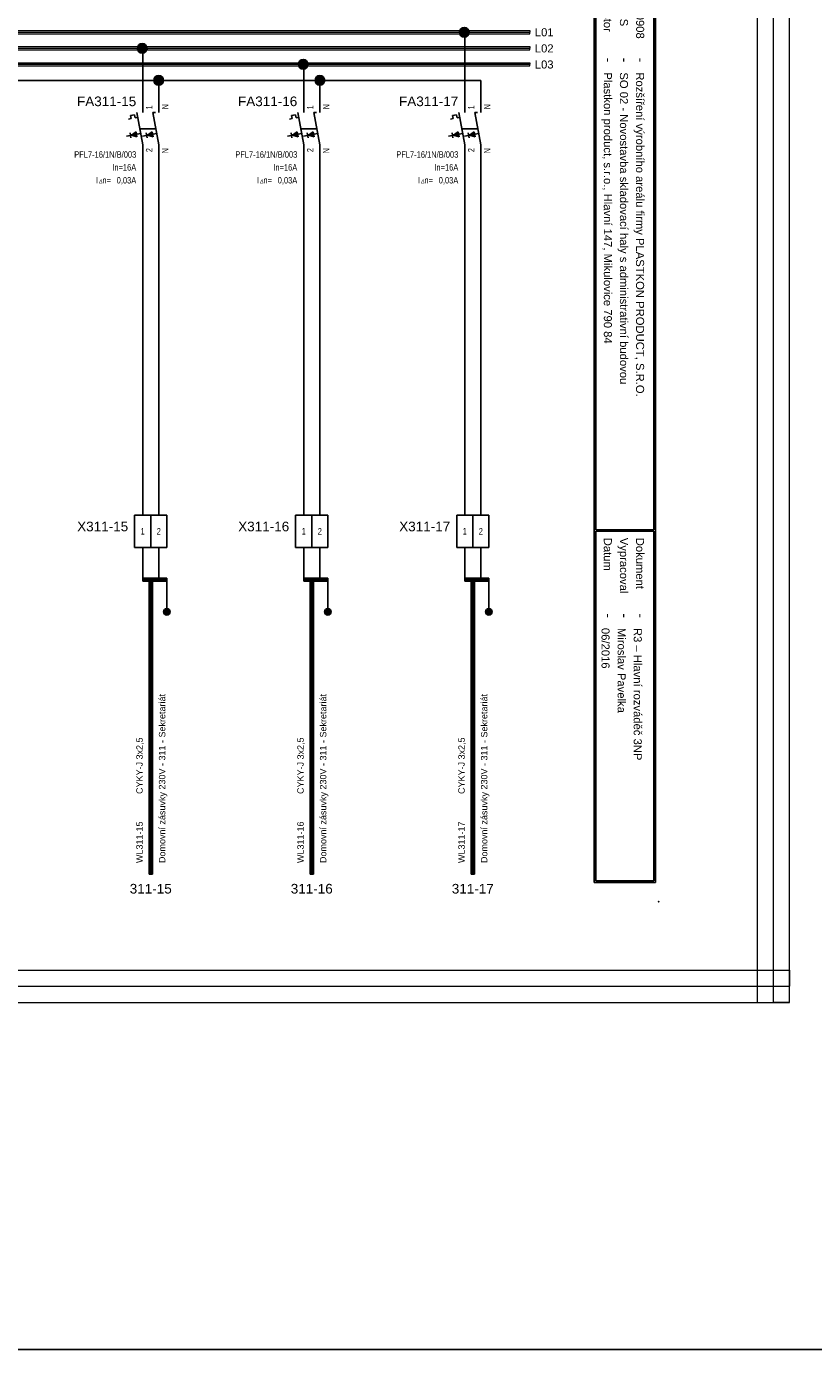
# Model space of a CAD drawing. Extents: x -3642 to 3381, y 3251 to 3904.
# Tile 33 of 41: x 1922 to 2166, y 3251 to 3662. Entities that reach past the tile are written whole.
import ezdxf
from ezdxf.enums import TextEntityAlignment as Align

# ---------------------------------------------------------------- set-up
doc = ezdxf.new("R2010")
doc.units = 0
doc.header["$MEASUREMENT"] = 0
for name, color, linetype in [('1-KRESBA', 7, 'Continuous'), ('__Bílá', 7, 'Continuous'), ('__Oranžová', 30, 'Continuous'), ('__Rudá 010', 10, 'Continuous'), ('__Vínová 220', 220, 'Continuous'), ('__Černá 250', 7, 'Continuous')]:
    doc.layers.add(name, color=color, linetype=linetype)
doc.styles.add('Arial', font='arial.ttf')
doc.styles.add('GENERATED_STYLE_1', font='arial.ttf')
doc.styles.add('GREEKC', font='greekc', dxfattribs={"width": 0.8, "height": 1.3})

# ---------------------------------------------------------------- blocks, each defined once
blk = doc.blocks.new('BLK_Razítko_malé_pro_rozváděče')
at = {"layer": '__Bílá'}
for p, q in [((15, -1), (15, -20)), ((15, -1), (294, -1)), ((15.5, -1.5), (15.5, -19.5)), ((15.5, -1.5), (184.5, -1.5)), ((184.5, -1.5), (184.5, -19.5)), ((185, -1.5), (185, -19.5)), ((185, -1.5), (293.5, -1.5)), ((293.5, -19.5), (293.5, -1.5)), ((294, -20), (294, -1)), ((15, -20), (294, -20)), ((15.5, -19.5), (184.5, -19.5)), ((185, -19.5), (293.5, -19.5)), ((15, -405), (15, -419)), ((15, -405), (294, -405)), ((15.5, -405.5), (15.5, -418.5)), ((15.5, -405.5), (194.5, -405.5)), ((194.5, -405.5), (194.5, -418.5)), ((195, -405.5), (195, -418.5)), ((195, -405.5), (293.5, -405.5)), ((293.5, -405.5), (293.5, -418.5)), ((294, -405), (294, -419)), ((15, -419), (294, -419)), ((15.5, -418.5), (194.5, -418.5)), ((195, -418.5), (293.5, -418.5))]:
    blk.add_line(p, q, dxfattribs=at)
for p in [(0, 0), (300, 0), (0, -420), (300, -420)]:
    blk.add_point(p, dxfattribs=at)
at = {"layer": '__Bílá', "style": 'Arial'}
for s, height, p in [('-', 3, (38, -7)), ('Dokument', 2.5, (187, -7)), ('-', 3, (210.5, -7)), ('SO/PS', 2.5, (17.5, -12)), ('-', 3, (38, -12)), ('Vypracoval', 2.5, (187, -12)), ('-', 3, (210.5, -12)), ('Investor', 2.5, (17.5, -17)), ('-', 3, (38, -17)), ('Datum', 2.5, (187, -17)), ('-', 3, (210.5, -17)), ('PVLK PROJECT s.r.o. , Langrova 195/33,  787 01 Šumperk', 2.5, (17.5, -411)), ('Copyright © 2012 PVLK', 2.5, (197, -411)), ('Telefon: 773 836 685, mobil: 777 848 204, e-mail: %%Upavelka@pvlk.cz', 2.5, (17.5, -416)), ('Číslo dokumentu .....', 2.5, (197, -416))]:
    blk.add_text(s, height=height, dxfattribs=at).set_placement(p)
at = {"layer": '__Vínová 220', "char_height": 2.5, "attachment_point": 7, "style": 'Arial'}
for s, insert in [('715 0908', (17.5, -7)), ('Rozšíření výrobního areálu firmy PLASTKON PRODUCT, S.R.O.', (42.5, -7.75)), ('R3 – Hlavní rozváděč 3NP', (215, -7.75)), ('SO 02 - Novostavba skladovací haly s administrativní budovou', (42.5, -12.75)), ('Miroslav Pavelka', (215, -12.75)), ('Plastkon product, s.r.o., Hlavní 147, Mikulovice 790 84', (42.5, -17.75)), ('06/2016', (215, -17.75))]:
    blk.add_mtext(s, dxfattribs=dict(at, insert=insert))
at = {"layer": '__Vínová 220', "style": 'Arial'}
blk.add_attdef('ČÍSLO', text='', height=4, dxfattribs=at).set_placement((290, -416), align=Align.RIGHT)
blk = doc.blocks.new('V0109A02')
for p, q in [((0, 0), (0, 10)), ((5, 10), (0, 10)), ((5, 0), (5, 10)), ((10, 10), (5, 10)), ((10, 0), (10, 10)), ((5, 0), (0, 0)), ((10, 0), (5, 0))]:
    blk.add_line(p, q)
at = {"style": 'Arial'}
blk.add_attdef('POPIS', text='', height=3, dxfattribs=at).set_placement((-2, 5), align=Align.RIGHT)
at = {"style": 'Arial', "width": 0.8}
for tag, p in [('S1', (2.5, 5)), ('S2', (7.5, 5))]:
    blk.add_attdef(tag, text='', height=2, dxfattribs=at).set_placement(p, align=Align.MIDDLE)
blk = doc.blocks.new('V0085A01')
h = blk.add_hatch(color=256)
edge = h.paths.add_edge_path()
edge.add_arc((0, 0), 1, 0, 360)
blk.add_circle((0, 0), 1)
blk = doc.blocks.new('FEVA0910')
h = blk.add_hatch(color=256)
h.paths.add_polyline_path([(-1.92, -1.71), (-2.06, -0.92), (-3.5, -2)])
h.paths.add_polyline_path([(-3.5, -2), (-1.77, -2.5), (-1.92, -1.71)])
h = blk.add_hatch(color=256)
h.paths.add_polyline_path([(2.94, -0.92), (1.5, -2), (3.08, -1.71)])
h.paths.add_polyline_path([(3.08, -1.71), (1.5, -2), (3.23, -2.5)])
for p, q in [((0, 5), (0, 10)), ((5, 5), (5, 10)), ((-3.75, 4.14), (-2.56, 4.35)), ((-3.75, 4.14), (-3.57, 3.12)), ((-2.56, 4.35), (-2.38, 3.34)), ((-1.82, 5), (0, -5)), ((3.18, 5), (5, -5)), ((3.18, 5), (4, 5)), ((-4.45, 2.96), (-3.57, 3.12)), ((-2.38, 3.34), (-1.54, 3.49)), ((-0.91, 0), (4.09, 0)), ((-3.79, -2.07), (-5.07, -2.29)), ((-3.93, -1.27), (-3.65, -2.86)), ((-3.5, -2), (-2.06, -0.92)), ((-3.5, -2), (-0.64, -1.48)), ((-3.5, -2), (-1.77, -2.5)), ((-2.06, -0.92), (-1.77, -2.5)), ((1.21, -2.07), (-0.07, -2.29)), ((1.07, -1.27), (1.35, -2.86)), ((1.5, -2), (2.94, -0.92)), ((1.5, -2), (4.36, -1.48)), ((1.5, -2), (3.23, -2.5)), ((2.94, -0.92), (3.23, -2.5)), ((0, -5), (0, -10)), ((5, -5), (5, -10))]:
    blk.add_line(p, q)
at = {"style": 'Arial', "width": 0.8}
for s, p in [('I', (-14.5, -17)), ('n=', (-12.5, -17))]:
    blk.add_text(s, height=2, dxfattribs=at).set_placement(p)
at = {"style": 'GREEKC', "oblique": 10, "width": 0.8}
blk.add_text('D', height=1.3, dxfattribs=at).set_placement((-13.68, -17))
at = {"style": 'Arial'}
blk.add_attdef('POPIS', text='', height=3, dxfattribs=at).set_placement((-2, 7), align=Align.RIGHT)
at = {"style": 'Arial', "width": 0.8}
for tag, p in [('NO1', (3, 6)), ('NO2', (8, 6))]:
    blk.add_attdef(tag, p, '', height=2, rotation=90, dxfattribs=at)
for tag, p in [('TYP', (-2, -9)), ('PROUD', (-2, -13)), ('REZID', (-2, -17)), ('DOPLŇ1', (-2, -21)), ('DOPLŇ2', (-2, -25))]:
    blk.add_attdef(tag, text='', height=2, dxfattribs=at).set_placement(p, align=Align.RIGHT)
for tag, p in [('CO1', (3, -6)), ('CO2', (8, -6))]:
    blk.add_attdef(tag, text='', height=2, rotation=90, dxfattribs=at).set_placement(p, align=Align.RIGHT)
blk = doc.blocks.new('L0001A02')
at = {"linetype": 'Continuous'}
h = blk.add_hatch(color=256, dxfattribs=at)
edge = h.paths.add_edge_path()
edge.add_arc((0, 0), 1.5, 0, 360)
blk.add_circle((0, 0), 1.5)

msp = doc.modelspace()

# ---------------------------------------------------------------- linework, layer by layer
at = {"layer": '1-KRESBA'}
for p, q in [((2058.17, 3640), (2058.17, 3660)), ((1958.17, 3640), (1958.17, 3654.84)), ((2008.17, 3640), (2008.17, 3650)), ((2040.56, 3645), (1732.99, 3645)), ((1963.17, 3645), (1932.99, 3645)), ((1963.17, 3640), (1963.17, 3645)), ((2013.17, 3645), (1982.99, 3645)), ((2013.17, 3640), (2013.17, 3645)), ((2063.17, 3645), (2032.99, 3645)), ((2063.17, 3640), (2063.17, 3645)), ((1958.17, 3510), (1958.17, 3620)), ((1963.17, 3620), (1963.17, 3510)), ((2008.17, 3510), (2008.17, 3620)), ((2013.17, 3620), (2013.17, 3510)), ((2058.17, 3510), (2058.17, 3620)), ((2063.17, 3620), (2063.17, 3510)), ((1958.17, 3500), (1958.17, 3490)), ((1963.17, 3500), (1963.17, 3490)), ((2008.17, 3500), (2008.17, 3490)), ((2013.17, 3500), (2013.17, 3490)), ((2058.17, 3500), (2058.17, 3490)), ((2063.17, 3500), (2063.17, 3490)), ((1958.17, 3490.5), (1958.17, 3490)), ((1958.17, 3490.5), (1965.67, 3490.5)), ((1958.17, 3489.5), (1958.17, 3490)), ((1958.17, 3490), (1965.67, 3490)), ((1958.17, 3489.5), (1965.67, 3489.5)), ((1960.17, 3398.53), (1960.17, 3490.5)), ((1960.17, 3490.5), (1960.67, 3490.5)), ((1960.67, 3398.53), (1960.67, 3490.5)), ((1961.17, 3490.5), (1960.67, 3490.5)), ((1961.17, 3398.53), (1961.17, 3490.5)), ((1965.67, 3490.5), (1965.67, 3490)), ((1965.67, 3490), (1965.67, 3480)), ((1965.67, 3489.5), (1965.67, 3490)), ((2008.17, 3490.5), (2008.17, 3490)), ((2008.17, 3490.5), (2015.67, 3490.5)), ((2008.17, 3489.5), (2008.17, 3490)), ((2008.17, 3490), (2015.67, 3490)), ((2008.17, 3489.5), (2015.67, 3489.5)), ((2010.17, 3398.53), (2010.17, 3490.5)), ((2010.17, 3490.5), (2010.67, 3490.5)), ((2010.67, 3398.53), (2010.67, 3490.5)), ((2011.17, 3490.5), (2010.67, 3490.5)), ((2011.17, 3398.53), (2011.17, 3490.5)), ((2015.67, 3490.5), (2015.67, 3490)), ((2015.67, 3490), (2015.67, 3480)), ((2015.67, 3489.5), (2015.67, 3490)), ((2058.17, 3490.5), (2058.17, 3490)), ((2058.17, 3490.5), (2065.67, 3490.5)), ((2058.17, 3489.5), (2058.17, 3490)), ((2058.17, 3490), (2065.67, 3490)), ((2058.17, 3489.5), (2065.67, 3489.5)), ((2060.17, 3398.53), (2060.17, 3490.5)), ((2060.17, 3490.5), (2060.67, 3490.5)), ((2060.67, 3398.53), (2060.67, 3490.5)), ((2061.17, 3490.5), (2060.67, 3490.5)), ((2061.17, 3398.53), (2061.17, 3490.5)), ((2065.67, 3490.5), (2065.67, 3490)), ((2065.67, 3490), (2065.67, 3480)), ((2065.67, 3489.5), (2065.67, 3490)), ((1960.17, 3398.53), (1960.67, 3398.53)), ((1961.17, 3398.53), (1960.67, 3398.53)), ((2010.17, 3398.53), (2010.67, 3398.53)), ((2011.17, 3398.53), (2010.67, 3398.53)), ((2060.17, 3398.53), (2060.67, 3398.53)), ((2061.17, 3398.53), (2060.67, 3398.53))]:
    msp.add_line(p, q, dxfattribs=at)
at = {"layer": '1-KRESBA', "color": 250, "linetype": 'Continuous'}
msp.add_line((2098.38, 3585), (2098.38, 3615), dxfattribs=at)
at = {"layer": '1-KRESBA', "color": 3}
msp.add_lwpolyline([(-3642.15, 3903.52), (3380.95, 3903.52), (3380.95, 3250.95), (-3642.15, 3250.95)], close=True, dxfattribs=at)
at = {"layer": '__Oranžová', "lineweight": 0}
for p, q in [((1728.36, 3660.5), (2078.36, 3660.5)), ((2078.36, 3660.5), (2078.36, 3660)), ((1728.36, 3660), (2078.36, 3660)), ((1728.36, 3659.5), (2078.36, 3659.5)), ((2078.36, 3659.5), (2078.36, 3660)), ((1728.36, 3655.5), (2078.36, 3655.5)), ((1728.36, 3655), (2078.36, 3655)), ((1728.36, 3654.5), (2078.36, 3654.5)), ((2078.36, 3655.5), (2078.36, 3655)), ((2078.36, 3654.5), (2078.36, 3655)), ((1728.36, 3650.5), (2078.36, 3650.5)), ((1728.36, 3650), (2078.36, 3650)), ((1728.36, 3649.5), (2078.36, 3649.5)), ((2078.36, 3650.5), (2078.36, 3650)), ((2078.36, 3649.5), (2078.36, 3650))]:
    msp.add_line(p, q, dxfattribs=at)
at = {"layer": '__Vínová 220', "lineweight": 0}
for p, q in [((2149.05, 3358.74), (2149.05, 3724.82)), ((2154.05, 3358.74), (2154.05, 3724.82)), ((2159.05, 3358.74), (2159.05, 3724.82)), ((1662.64, 3368.74), (2159.05, 3368.74)), ((2159.05, 3368.74), (2159.05, 3363.74)), ((1662.64, 3363.74), (2159.05, 3363.74)), ((2159.05, 3358.74), (2159.05, 3363.74)), ((1662.64, 3358.74), (2159.05, 3358.74)), ((2149.05, 3358.74), (2154.05, 3358.74)), ((2159.05, 3358.74), (2154.05, 3358.74))]:
    msp.add_line(p, q, dxfattribs=at)

# ---------------------------------------------------------------- block references
at = {"color": 250, "linetype": 'Continuous'}
for p in [(1965.67, 3480), (2015.67, 3480), (2065.67, 3480)]:
    msp.add_blockref('V0085A01', p, dxfattribs=at)
at = {"layer": '1-KRESBA', "rotation": 270}
msp.add_blockref('BLK_Razítko_malé_pro_rozváděče', (2118.36, 3690), dxfattribs=at).add_auto_attribs({'ČÍSLO': '24.11'})
at = {"layer": '1-KRESBA'}
for p in [(2058.01, 3659.93), (1958.01, 3654.95), (2008.01, 3650.01), (1963.11, 3645), (2013.19, 3645)]:
    msp.add_blockref('L0001A02', p, dxfattribs=at)
at = {"layer": '__Černá 250'}
for name, p, values in [('FEVA0910', (1958.17, 3630), {'POPIS': 'FA311-15', 'TYP': 'PFL7-16/1N/B/003', 'PROUD': 'In=16A', 'REZID': '0,03A', 'CO1': '2', 'NO1': '1', 'CO2': 'N', 'NO2': 'N'}), ('FEVA0910', (2008.17, 3630), {'POPIS': 'FA311-16', 'TYP': 'PFL7-16/1N/B/003', 'PROUD': 'In=16A', 'REZID': '0,03A', 'CO1': '2', 'NO1': '1', 'CO2': 'N', 'NO2': 'N'}), ('FEVA0910', (2058.17, 3630), {'POPIS': 'FA311-17', 'TYP': 'PFL7-16/1N/B/003', 'PROUD': 'In=16A', 'REZID': '0,03A', 'CO1': '2', 'NO1': '1', 'CO2': 'N', 'NO2': 'N'}), ('V0109A02', (1955.67, 3500), {'POPIS': 'X311-15', 'S1': '1', 'S2': '2'}), ('V0109A02', (2005.67, 3500), {'POPIS': 'X311-16', 'S1': '1', 'S2': '2'}), ('V0109A02', (2055.67, 3500), {'POPIS': 'X311-17', 'S1': '1', 'S2': '2'})]:
    msp.add_blockref(name, p, dxfattribs=at).add_auto_attribs(values)

# ---------------------------------------------------------------- texts
at = {"layer": '__Oranžová', "lineweight": 0, "style": 'Arial'}
for s, p in [('L01', (2079.93, 3658.69)), ('L02', (2079.93, 3653.69)), ('L03', (2079.93, 3648.69))]:
    msp.add_text(s, height=2.5, dxfattribs=at).set_placement(p)
at = {"layer": '__Rudá 010', "style": 'Arial'}
for s, p in [('CYKY-J 3x2,5', (1958.17, 3423.45)), ('CYKY-J 3x2,5', (2008.17, 3423.45)), ('CYKY-J 3x2,5', (2058.17, 3423.45)), ('WL311-15', (1958.17, 3402)), ('WL311-16', (2008.17, 3402)), ('WL311-17', (2058.17, 3402))]:
    msp.add_text(s, height=2, rotation=90, dxfattribs=at).set_placement(p)
at = {"layer": '__Rudá 010', "style": 'GENERATED_STYLE_1'}
for s, p in [('311-15', (1960.67, 3392.53)), ('311-16', (2010.67, 3392.53)), ('311-17', (2060.67, 3392.53))]:
    msp.add_text(s, height=3, dxfattribs=at).set_placement(p, align=Align.CENTER)
at = {"layer": '__Rudá 010', "char_height": 2, "width": 62.8406, "attachment_point": 1, "rotation": 90, "style": 'Arial'}
for insert in [(1963.2, 3402), (2013.2, 3402), (2063.2, 3402)]:
    msp.add_mtext('Domovní zásuvky 230V - 311 - Sekretariát', dxfattribs=dict(at, insert=insert))

doc.saveas('drawing.dxf')
